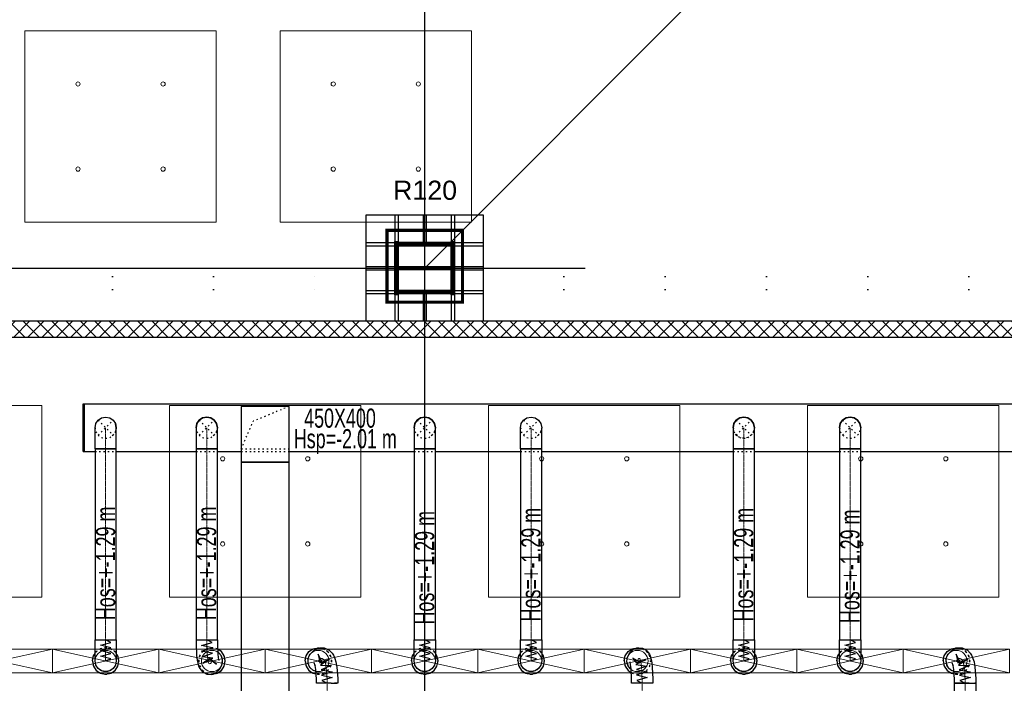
# Model space of a CAD drawing. Header units: centimetres. Extents: x -228435 to 46820, y -89367 to 152985.
# Tile 246 of 252: x -50348 to -41090, y 86198 to 92434. Entities that reach past the tile are written whole.
import ezdxf

# ---------------------------------------------------------------- set-up
doc = ezdxf.new("R2010")
doc.units = ezdxf.units.CM
doc.header["$LTSCALE"] = 50
for name, pattern in [('CADVENT_CENTERLINE', [9.9, 7.4, -1, 0.5, -1]), ('CADVENT_HIDDEN', [0.8, 0.25, -0.55]), ('Kondygnacja  -0_5$0$DOT2', [3.175, 0, -3.175]), ('Osie rzutów$0$DASHDOT2', [12.7, 6.35, -3.175, 0, -3.175]), ('SU Lampy kwadratowe  -1$0$HIDDENX2', [19.05, 12.7, -6.35])]:
    doc.linetypes.add(name, pattern=pattern)
for name, color, linetype in [('01-103-Went PP_poziom-0_5$0$L_Nawiew', 3, 'Continuous'), ('bgde-nawiewDETAILS', 1, 'Continuous'), ('bgde-nawiewEXP', 1, 'Continuous'), ('bgde-nawiewHIDDEN', 1, 'Continuous'), ('bgde-tekst', 7, 'Continuous'), ('Kondygnacja  -0_5$0$ARCH_GK', 8, 'Continuous'), ('Kondygnacja  -0_5$0$ARCH_INFO_ODPORNOŚĆ OGNIOWA', 8, 'Continuous'), ('Kondygnacja  -0_5$0$ARCH_KONSTRUKCJA_NIEWIDOCZNA', 8, 'Continuous'), ('Kondygnacja  -0_5$0$ARCH_SŁUPY', 8, 'Continuous'), ('Kondygnacja  -0_5$0$ARCH_WYBURZENIA', 8, 'Kondygnacja  -0_5$0$DOT2'), ('Osie rzutów$0$ARCH_INFO_OSIE_IST', 8, 'Osie rzutów$0$DASHDOT2'), ('Osie rzutów$0$ARCH_INFO_OSIE_OPISY_IST', 8, 'Continuous')]:
    doc.layers.add(name, color=color, linetype=linetype)
for name, color, linetype, lineweight in [('bgde-nawiewCEN', 7, 'Continuous', 13), ('bgde_nawiewnik', 11, 'Continuous', 5), ('SU Lampy kwadratowe  -05$0$ARCH_SUFITY_PODWIESZANE', 8, 'Continuous', 9), ('SU Lampy kwadratowe  -1$0$ARCH_SUFITY_PODWIESZANE', 8, 'SU Lampy kwadratowe  -1$0$HIDDENX2', 9)]:
    doc.layers.add(name, color=color, linetype=linetype, lineweight=lineweight)
doc.styles.add('Kondygnacja  -0_5$0$Arial', font='ARIAL.TTF')
pattern_1 = [(45, (-145140, 40100), (-6.7351921, 6.7351921), [])]

# ---------------------------------------------------------------- blocks, each defined once
blk = doc.blocks.new('Osie rzutów')
at = {"layer": 'Osie rzutów$0$ARCH_INFO_OSIE_IST', "ltscale": 10}
for p, q in [((7460, 12255), (7460, 15006.6)), ((8743.12, 14793.12), (7460, 13510)), ((4436.04, 13510), (13655, 13510))]:
    blk.add_line(p, q, dxfattribs=at)
blk = doc.blocks.new('SU Lampy kwadratowe  -05')
at = {"layer": 'SU Lampy kwadratowe  -05$0$ARCH_SUFITY_PODWIESZANE'}
for centre in [(7133.98, 13683.03), (7213.98, 13683.03), (7373.98, 13683.03), (7453.98, 13683.03), (7133.98, 13603.03), (7213.98, 13603.03), (7373.98, 13603.03), (7453.98, 13603.03), (7270, 13330.75), (7350, 13330.75), (7570, 13330.75), (7650, 13330.75), (7870, 13330.75), (7950, 13330.75), (7270, 13250.75), (7350, 13250.75), (7570, 13250.75), (7650, 13250.75), (7870, 13250.75), (7950, 13250.75)]:
    blk.add_circle(centre, 2, dxfattribs=at)
at = {"layer": 'SU Lampy kwadratowe  -1$0$ARCH_SUFITY_PODWIESZANE', "ltscale": 2.5}
for points in [[(7083.98, 13733.03), (7263.98, 13733.03), (7263.98, 13553.03), (7083.98, 13553.03)], [(7083.98, 13733.03), (7263.98, 13733.03), (7263.98, 13553.03), (7083.98, 13553.03)], [(7323.98, 13733.03), (7503.98, 13733.03), (7503.98, 13553.03), (7323.98, 13553.03)], [(6920, 13380.75), (7100, 13380.75), (7100, 13200.75), (6920, 13200.75)], [(7220, 13380.75), (7400, 13380.75), (7400, 13200.75), (7220, 13200.75)], [(7520, 13380.75), (7700, 13380.75), (7700, 13200.75), (7520, 13200.75)], [(7820, 13380.75), (8000, 13380.75), (8000, 13200.75), (7820, 13200.75)]]:
    blk.add_lwpolyline(points, close=True, dxfattribs=at)
blk = doc.blocks.new('A$C066D7839')
at = {"layer": 'bgde_nawiewnik'}
for p, q in [((-50, -11.15), (-50, 11.15)), ((-50, 11.15), (50, 11.15)), ((-50, -11.15), (50, 11.15)), ((50, -11.15), (-50, 11.15)), ((50, 11.15), (50, -11.15)), ((50, -11.15), (-50, -11.15))]:
    blk.add_line(p, q, dxfattribs=at)
blk.add_circle((0, 0), 10, dxfattribs=at)

msp = doc.modelspace()

# ---------------------------------------------------------------- hatches: boundary and pattern name
at = {"layer": 'Kondygnacja  -0_5$0$ARCH_GK', "linetype": 'Continuous', "lineweight": -3}
h = msp.add_hatch(dxfattribs=at)
h.set_pattern_fill('ANSI37', color=256, scale=30, style=0)
h.set_pattern_definition([(45, (-121140, -45000), (-67.35192, 67.35192), []), (135, (-121140, -45000), (-67.35192, -67.35192), [])])
h.paths.add_polyline_path([(-54930, 89600), (-54967.5, 89525), (-54930, 89450), (-35090, 89450), (-35090, 89600)], flags=0)
at = {"layer": 'Kondygnacja  -0_5$0$ARCH_SŁUPY', "lineweight": 30}
h = msp.add_hatch(dxfattribs=at)
h.set_pattern_fill('ANSI31', color=256, scale=3, style=0)
h.set_pattern_definition(pattern_1)
h.paths.add_polyline_path([(-46820, 89850), (-46790, 89850), (-46790, 90350), (-46820, 90350)])
h = msp.add_hatch(dxfattribs=at)
h.set_pattern_fill('ANSI31', color=256, scale=3, style=0)
h.set_pattern_definition(pattern_1)
h.paths.add_polyline_path([(-46290, 90310), (-46290, 90340), (-46790, 90340), (-46790, 90310)])
h = msp.add_hatch(dxfattribs=at)
h.set_pattern_fill('ANSI31', color=256, scale=3, style=0)
h.set_pattern_definition(pattern_1)
h.paths.add_polyline_path([(-46290, 89850), (-46260, 89850), (-46260, 90350), (-46290, 90350)])
h = msp.add_hatch(dxfattribs=at)
h.set_pattern_fill('ANSI31', color=256, scale=3, style=0)
h.set_pattern_definition(pattern_1)
h.paths.add_polyline_path([(-46290, 90085), (-46290, 90115), (-46790, 90115), (-46790, 90085)])
h = msp.add_hatch(dxfattribs=at)
h.set_pattern_fill('ANSI31', color=256, scale=3, style=0)
h.set_pattern_definition(pattern_1)
h.paths.add_polyline_path([(-46290, 89860), (-46290, 89890), (-46790, 89890), (-46790, 89860)])

# ---------------------------------------------------------------- linework, layer by layer
at = {"layer": 'bgde-nawiewCEN', "linetype": 'CADVENT_CENTERLINE', "ltscale": 0.06}
for p, q in [((-49539.917, 88399.993), (-49539.917, 88599.993)), ((-48589.809, 88399.993), (-48589.809, 88599.993)), ((-46539.917, 88399.993), (-46539.917, 88599.993)), ((-45539.917, 88399.993), (-45539.917, 88599.993)), ((-43539.917, 88399.993), (-43539.917, 88599.993)), ((-42539.917, 88399.993), (-42539.917, 88599.993)), ((-49539.917, 88399.993), (-49539.917, 86607.5)), ((-48589.809, 88399.993), (-48589.809, 86607.5)), ((-46539.917, 88399.993), (-46539.917, 86607.5)), ((-45539.917, 88399.993), (-45539.917, 86607.5)), ((-43539.917, 88399.993), (-43539.917, 86607.5)), ((-42539.917, 88399.993), (-42539.917, 86607.5)), ((-49539.917, 86607.5, 359.822), (-49539.917, 86582.631, 359.822)), ((-49539.917, 86582.631, 359.822), (-49539.917, 86517.042, 359.822)), ((-48589.809, 86607.5, 359.822), (-48589.809, 86567.283, 359.822)), ((-48589.809, 86567.283, 359.822), (-48585.461, 86467.314, 359.822)), ((-46539.917, 86607.5, 359.822), (-46539.917, 86582.631, 359.822)), ((-46539.917, 86582.631, 359.822), (-46539.917, 86517.042, 359.822)), ((-45539.917, 86607.5, 359.822), (-45539.917, 86582.631, 359.822)), ((-45539.917, 86582.631, 359.822), (-45539.917, 86517.042, 359.822)), ((-43539.917, 86607.5, 359.822), (-43539.917, 86582.631, 359.822)), ((-43539.917, 86582.631, 359.822), (-43539.917, 86517.042, 359.822)), ((-42539.917, 86607.5, 359.822), (-42539.917, 86582.631, 359.822)), ((-42539.917, 86582.631, 359.822), (-42539.917, 86517.042, 359.822)), ((-49539.917, 86517.042, 359.822), (-49539.917, 86484.435, 359.822)), ((-49539.917, 86484.435, 359.822), (-49539.917, 86459.04, 359.822)), ((-46539.917, 86517.042, 359.822), (-46539.917, 86484.435, 359.822)), ((-46539.917, 86484.435, 359.822), (-46539.917, 86459.04, 359.822)), ((-45539.917, 86517.042, 359.822), (-45539.917, 86484.435, 359.822)), ((-45539.917, 86484.435, 359.822), (-45539.917, 86459.04, 359.822)), ((-43539.917, 86517.042, 359.822), (-43539.917, 86484.435, 359.822)), ((-43539.917, 86484.435, 359.822), (-43539.917, 86459.04, 359.822)), ((-42539.917, 86517.042, 359.822), (-42539.917, 86484.435, 359.822)), ((-42539.917, 86484.435, 359.822), (-42539.917, 86459.04, 359.822)), ((-49539.917, 86459.04, 359.822), (-49539.917, 86439.957, 359.822)), ((-49539.917, 86439.957, 359.822), (-49539.917, 86426.283, 359.822)), ((-49539.917, 86426.283, 359.822), (-49539.917, 86417.117, 359.822)), ((-49539.917, 86417.117, 359.822), (-49539.917, 86411.557, 359.822)), ((-49539.917, 86411.557, 359.822), (-49539.917, 86408.702, 359.822)), ((-49539.917, 86408.702, 359.822), (-49539.917, 86407.5, 359.822)), ((-48585.461, 86467.314, 359.822), (-48580.7, 86425.498, 359.822)), ((-48580.7, 86425.498, 359.822), (-48574.815, 86398.876, 359.822)), ((-48574.815, 86398.876, 359.822), (-48568.255, 86384.704, 359.822)), ((-48568.255, 86384.704, 359.822), (-48561.471, 86380.239, 359.822)), ((-48561.471, 86380.239, 359.822), (-48554.911, 86382.737, 359.822)), ((-48554.911, 86382.737, 359.822), (-48549.026, 86389.456, 359.822)), ((-48549.026, 86389.456, 359.822), (-48544.265, 86397.652, 359.822)), ((-48544.265, 86397.652, 359.822), (-48539.917, 86407.5, 359.822)), ((-47532.787, 86416.751, 359.822), (-47539.917, 86407.5, 359.822)), ((-47524.98, 86424.268, 359.822), (-47532.787, 86416.751, 359.822)), ((-47515.33, 86430.118, 359.822), (-47524.98, 86424.268, 359.822)), ((-47504.573, 86431.603, 359.822), (-47515.33, 86430.118, 359.822)), ((-47493.447, 86426.027, 359.822), (-47504.573, 86431.603, 359.822)), ((-47482.69, 86410.692, 359.822), (-47493.447, 86426.027, 359.822)), ((-47473.039, 86382.901, 359.822), (-47482.69, 86410.692, 359.822)), ((-47465.233, 86339.957, 359.822), (-47473.039, 86382.901, 359.822)), ((-46539.917, 86459.04, 359.822), (-46539.917, 86439.957, 359.822)), ((-46539.917, 86439.957, 359.822), (-46539.917, 86426.283, 359.822)), ((-46539.917, 86426.283, 359.822), (-46539.917, 86417.117, 359.822)), ((-46539.917, 86417.117, 359.822), (-46539.917, 86411.557, 359.822)), ((-46539.917, 86411.557, 359.822), (-46539.917, 86408.702, 359.822)), ((-46539.917, 86408.702, 359.822), (-46539.917, 86407.5, 359.822)), ((-45539.917, 86459.04, 359.822), (-45539.917, 86439.957, 359.822)), ((-45539.917, 86439.957, 359.822), (-45539.917, 86426.283, 359.822)), ((-45539.917, 86426.283, 359.822), (-45539.917, 86417.117, 359.822)), ((-45539.917, 86417.117, 359.822), (-45539.917, 86411.557, 359.822)), ((-45539.917, 86411.557, 359.822), (-45539.917, 86408.702, 359.822)), ((-45539.917, 86408.702, 359.822), (-45539.917, 86407.5, 359.822)), ((-44536.122, 86416.607, 359.822), (-44539.917, 86407.5, 359.822)), ((-44531.966, 86423.981, 359.822), (-44536.122, 86416.607, 359.822)), ((-44526.829, 86429.671, 359.822), (-44531.966, 86423.981, 359.822)), ((-44521.103, 86431.004, 359.822), (-44526.829, 86429.671, 359.822)), ((-44515.18, 86425.308, 359.822), (-44521.103, 86431.004, 359.822)), ((-44509.454, 86409.909, 359.822), (-44515.18, 86425.308, 359.822)), ((-44504.316, 86382.134, 359.822), (-44509.454, 86409.909, 359.822)), ((-44500.161, 86339.31, 359.822), (-44504.316, 86382.134, 359.822)), ((-43539.917, 86459.04, 359.822), (-43539.917, 86439.957, 359.822)), ((-43539.917, 86439.957, 359.822), (-43539.917, 86426.283, 359.822)), ((-43539.917, 86426.283, 359.822), (-43539.917, 86417.117, 359.822)), ((-43539.917, 86417.117, 359.822), (-43539.917, 86411.557, 359.822)), ((-43539.917, 86411.557, 359.822), (-43539.917, 86408.702, 359.822)), ((-43539.917, 86408.702, 359.822), (-43539.917, 86407.5, 359.822)), ((-42539.917, 86459.04, 359.822), (-42539.917, 86439.957, 359.822)), ((-42539.917, 86439.957, 359.822), (-42539.917, 86426.283, 359.822)), ((-42539.917, 86426.283, 359.822), (-42539.917, 86417.117, 359.822)), ((-42539.917, 86417.117, 359.822), (-42539.917, 86411.557, 359.822)), ((-42539.917, 86411.557, 359.822), (-42539.917, 86408.702, 359.822)), ((-42539.917, 86408.702, 359.822), (-42539.917, 86407.5, 359.822)), ((-41532.787, 86416.751, 359.822), (-41539.917, 86407.5, 359.822)), ((-41524.98, 86424.268, 359.822), (-41532.787, 86416.751, 359.822)), ((-41515.33, 86430.118, 359.822), (-41524.98, 86424.268, 359.822)), ((-41504.573, 86431.603, 359.822), (-41515.33, 86430.118, 359.822)), ((-41493.447, 86426.027, 359.822), (-41504.573, 86431.603, 359.822)), ((-41482.69, 86410.692, 359.822), (-41493.447, 86426.027, 359.822)), ((-41473.039, 86382.901, 359.822), (-41482.69, 86410.692, 359.822)), ((-41465.233, 86339.957, 359.822), (-41473.039, 86382.901, 359.822)), ((-47458.102, 86238.494, 359.822), (-47465.233, 86339.957, 359.822)), ((-44496.365, 86238.294, 359.822), (-44500.161, 86339.31, 359.822)), ((-41458.102, 86238.494, 359.822), (-41465.233, 86339.957, 359.822)), ((-47458.102, 86197.824, 359.822), (-47458.102, 86238.494, 359.822)), ((-47458.102, 82157.114, 359.822), (-47458.102, 86197.824, 359.822)), ((-44496.365, 86197.824, 359.822), (-44496.365, 86238.294, 359.822)), ((-44496.365, 82157.114, 359.822), (-44496.365, 86197.824, 359.822)), ((-41458.102, 86197.824, 359.822), (-41458.102, 86238.494, 359.822)), ((-41458.102, 82157.114, 359.822), (-41458.102, 86197.824, 359.822))]:
    msp.add_line(p, q, dxfattribs=at)
at = {"layer": 'bgde-nawiewDETAILS', "linetype": 'CADVENT_HIDDEN', "extrusion": (-1, 5.55112e-17, 0)}
for p in [(-47815.168, 88800.006), (-48265.168, 88400.006)]:
    msp.add_line(p, (-48152.668, 88660.006), dxfattribs=at)
at = {"layer": 'bgde-nawiewDETAILS', "linetype": 'CADVENT_HIDDEN'}
for p, q in [((-49610.628, 88529.282), (-49469.207, 88670.703)), ((-49610.628, 88670.703), (-49469.207, 88529.282)), ((-48660.519, 88529.282), (-48519.098, 88670.703)), ((-48660.519, 88670.703), (-48519.098, 88529.282)), ((-46610.628, 88529.282), (-46469.207, 88670.703)), ((-46610.628, 88670.703), (-46469.207, 88529.282)), ((-45610.628, 88529.282), (-45469.207, 88670.703)), ((-45610.628, 88670.703), (-45469.207, 88529.282)), ((-43610.628, 88529.282), (-43469.207, 88670.703)), ((-43610.628, 88670.703), (-43469.207, 88529.282)), ((-42610.628, 88529.282), (-42469.207, 88670.703)), ((-42610.628, 88670.703), (-42469.207, 88529.282))]:
    msp.add_line(p, q, dxfattribs=at)
at = {"layer": 'bgde-nawiewEXP', "linetype": 'Continuous'}
for points in [[(-49750.07, 88374.993), (-49750.07, 88824.993), (-49740.068, 88824.993)], [(-49750.068, 88374.993), (-49750.068, 88824.993)], [(-49740.069, 88374.993), (-49740.069, 88824.993), (-36330.099, 88824.993), (-36330.099, 88374.993), (-36340.101, 88374.993)], [(-49740.068, 88374.993), (-49740.068, 88824.993)], [(-49610.628, 88670.703), (-49578.186, 88692.381), (-49539.917, 88699.993), (-49539.918, 88699.992)], [(-49610.628, 88670.703), (-49578.186, 88692.381), (-49539.92, 88699.992)], [(-49610.627, 88670.704), (-49578.187, 88692.38), (-49539.919, 88699.993), (-49539.918, 88699.992)], [(-49539.917, 88699.993), (-49501.649, 88692.381), (-49469.209, 88670.705)], [(-49539.917, 88699.993), (-49501.649, 88692.381), (-49469.207, 88670.703), (-49469.207, 88670.704)], [(-49539.916, 88699.992), (-49501.65, 88692.381), (-49469.208, 88670.704), (-49469.207, 88670.703)], [(-48660.52, 88670.703), (-48660.519, 88670.703), (-48628.077, 88692.381), (-48589.811, 88699.992)], [(-48660.518, 88670.704), (-48628.078, 88692.38), (-48589.81, 88699.993), (-48589.809, 88699.992)], [(-48589.81, 88699.992), (-48589.809, 88699.993), (-48551.54, 88692.381), (-48519.1, 88670.705)], [(-48589.807, 88699.992), (-48551.542, 88692.381), (-48519.099, 88670.704), (-48519.099, 88670.703)], [(-46610.628, 88670.703), (-46610.628, 88670.703), (-46578.186, 88692.381), (-46539.92, 88699.992)], [(-46610.627, 88670.704), (-46578.187, 88692.38), (-46539.919, 88699.993), (-46539.918, 88699.992)], [(-46539.918, 88699.992), (-46539.917, 88699.993), (-46501.649, 88692.381), (-46469.209, 88670.705)], [(-46539.916, 88699.992), (-46501.65, 88692.381), (-46469.208, 88670.704), (-46469.207, 88670.703)], [(-45610.628, 88670.703), (-45578.186, 88692.381), (-45539.917, 88699.993), (-45539.918, 88699.992)], [(-45610.628, 88670.703), (-45578.186, 88692.381), (-45539.92, 88699.992)], [(-45610.627, 88670.704), (-45578.187, 88692.38), (-45539.919, 88699.993), (-45539.918, 88699.992)], [(-45539.917, 88699.993), (-45501.649, 88692.381), (-45469.209, 88670.705)], [(-45539.917, 88699.993), (-45501.649, 88692.381), (-45469.207, 88670.703), (-45469.207, 88670.704)], [(-45539.916, 88699.992), (-45501.65, 88692.381), (-45469.208, 88670.704), (-45469.207, 88670.703)], [(-42610.628, 88670.703), (-42610.627, 88670.704), (-42578.184, 88692.381), (-42539.918, 88699.992)], [(-42610.626, 88670.705), (-42578.186, 88692.381), (-42539.917, 88699.993), (-42539.916, 88699.992)], [(-42539.917, 88699.992), (-42539.916, 88699.993), (-42501.648, 88692.38), (-42469.208, 88670.704)], [(-42539.915, 88699.992), (-42501.649, 88692.381), (-42469.207, 88670.703), (-42469.206, 88670.703)], [(-49639.917, 88599.993), (-49632.305, 88638.261), (-49610.628, 88670.703), (-49610.628, 88670.703)], [(-49639.917, 88599.994), (-49632.306, 88638.26), (-49610.629, 88670.702), (-49610.628, 88670.703)], [(-49639.917, 88399.993), (-49639.917, 88599.993), (-49632.305, 88638.261), (-49610.629, 88670.701)], [(-49469.207, 88670.703), (-49447.529, 88638.261), (-49439.918, 88599.995)], [(-49469.207, 88670.703), (-49447.529, 88638.261), (-49439.917, 88599.993)], [(-49469.206, 88670.702), (-49447.53, 88638.262), (-49439.917, 88599.994), (-49439.917, 88599.993)], [(-49439.917, 88599.994), (-49439.917, 88599.993), (-49447.529, 88638.261)], [(-48689.809, 88599.993), (-48682.197, 88638.261), (-48660.521, 88670.701)], [(-48689.808, 88599.994), (-48682.197, 88638.26), (-48660.52, 88670.702), (-48660.52, 88670.703)], [(-48519.099, 88670.704), (-48519.098, 88670.703), (-48497.421, 88638.261), (-48489.809, 88599.995)], [(-48519.098, 88670.702), (-48497.421, 88638.262), (-48489.809, 88599.994), (-48489.809, 88599.993)], [(-46639.917, 88599.994), (-46632.306, 88638.26), (-46610.629, 88670.702), (-46610.628, 88670.703)], [(-46639.917, 88599.993), (-46632.305, 88638.261), (-46610.629, 88670.701)], [(-46469.207, 88670.704), (-46469.207, 88670.703), (-46447.529, 88638.261), (-46439.918, 88599.995)], [(-46469.206, 88670.702), (-46447.53, 88638.262), (-46439.917, 88599.994), (-46439.917, 88599.993)], [(-45639.917, 88599.993), (-45632.305, 88638.261), (-45610.628, 88670.703), (-45610.628, 88670.703)], [(-45639.917, 88599.994), (-45632.306, 88638.26), (-45610.629, 88670.702), (-45610.628, 88670.703)], [(-45639.917, 88399.993), (-45639.917, 88599.993), (-45632.305, 88638.261), (-45610.629, 88670.701)], [(-45469.207, 88670.703), (-45447.529, 88638.261), (-45439.918, 88599.995)], [(-45469.207, 88670.703), (-45447.529, 88638.261), (-45439.917, 88599.993)], [(-45469.206, 88670.702), (-45447.53, 88638.262), (-45439.917, 88599.994), (-45439.917, 88599.993)], [(-42639.917, 88599.995), (-42632.305, 88638.261), (-42610.628, 88670.703), (-42610.627, 88670.704)], [(-42639.917, 88599.994), (-42632.305, 88638.262), (-42610.628, 88670.702)], [(-42469.206, 88670.703), (-42469.206, 88670.702), (-42447.529, 88638.26), (-42439.918, 88599.994)], [(-42469.205, 88670.701), (-42447.529, 88638.261), (-42439.917, 88599.993)], [(-49639.917, 88399.993), (-49439.917, 88399.993), (-49439.917, 88599.993)], [(-49439.917, 88599.993), (-49439.917, 88596.15)], [(-48489.809, 88599.994), (-48489.809, 88599.993)], [(-46439.917, 88599.994), (-46439.917, 88599.993)], [(-45639.917, 88399.993), (-45439.917, 88399.993), (-45439.917, 88599.993), (-45439.917, 88599.993), (-45439.917, 88599.994)], [(-42639.917, 88599.994), (-42639.917, 88599.993)], [(-42639.917, 88599.993), (-42639.917, 88599.994)], [(-49750.07, 88374.993), (-49740.068, 88374.993)], [(-49740.069, 88374.993), (-49639.917, 88374.993)], [(-49439.917, 88374.993), (-48689.809, 88374.993)], [(-48489.809, 88374.993), (-48265.168, 88374.993)], [(-47815.168, 88374.993), (-46639.917, 88374.993)], [(-46439.917, 88374.993), (-45639.917, 88374.993)], [(-45439.917, 88374.993), (-43639.917, 88374.993)], [(-43439.917, 88374.993), (-42639.917, 88374.993)], [(-42439.917, 88374.993), (-40639.917, 88374.993)]]:
    msp.add_lwpolyline(points, dxfattribs=at)
for points in [[(-48265.168, 88275.006), (-47815.168, 88275.006), (-47815.168, 88800.01), (-48265.168, 88800.01), (-48265.168, 88397.552)], [(-48689.809, 88399.993), (-48489.809, 88399.993), (-48489.809, 88599.993), (-48497.421, 88638.261), (-48519.098, 88670.703), (-48551.54, 88692.381), (-48589.809, 88699.993), (-48628.077, 88692.381), (-48660.519, 88670.703), (-48682.197, 88638.261), (-48689.809, 88599.993), (-48689.809, 88439.011)], [(-46639.917, 88399.993), (-46439.917, 88399.993), (-46439.917, 88599.993), (-46447.529, 88638.261), (-46469.207, 88670.703), (-46501.649, 88692.381), (-46539.917, 88699.993), (-46578.186, 88692.381), (-46610.628, 88670.703), (-46632.305, 88638.261), (-46639.917, 88599.993), (-46639.917, 88439.011)], [(-43639.917, 88399.993), (-43439.917, 88399.993), (-43439.917, 88599.993), (-43447.529, 88638.261), (-43469.207, 88670.703), (-43501.649, 88692.381), (-43539.917, 88699.993), (-43578.186, 88692.381), (-43610.628, 88670.703), (-43632.305, 88638.261), (-43639.917, 88599.993), (-43639.917, 88439.011)], [(-43639.917, 88599.993), (-43632.305, 88638.261), (-43610.628, 88670.703), (-43578.186, 88692.381), (-43539.917, 88699.993), (-43501.649, 88692.381), (-43469.207, 88670.703), (-43447.529, 88638.261), (-43439.917, 88599.993), (-43447.529, 88638.261), (-43469.207, 88670.703), (-43501.649, 88692.381), (-43539.917, 88699.993), (-43578.186, 88692.381), (-43610.628, 88670.703), (-43632.305, 88638.261)], [(-42639.917, 88399.993), (-42439.917, 88399.993), (-42439.917, 88599.993), (-42447.529, 88638.261), (-42469.207, 88670.703), (-42501.649, 88692.381), (-42539.917, 88699.993), (-42578.186, 88692.381), (-42610.628, 88670.703), (-42632.305, 88638.261), (-42639.917, 88599.993), (-42639.917, 88439.011)], [(-49639.917, 86607.5), (-49439.917, 86607.5), (-49439.917, 88399.993), (-49639.917, 88399.993)], [(-48689.809, 86607.5), (-48489.809, 86607.5), (-48489.809, 88399.993), (-48689.809, 88399.993)], [(-46639.917, 86607.5), (-46439.917, 86607.5), (-46439.917, 88399.993), (-46639.917, 88399.993)], [(-45639.917, 86607.5), (-45439.917, 86607.5), (-45439.917, 88399.993), (-45639.917, 88399.993)], [(-43639.917, 86607.5), (-43439.917, 86607.5), (-43439.917, 88399.993), (-43639.917, 88399.993)], [(-42639.917, 86607.5), (-42439.917, 86607.5), (-42439.917, 88399.993), (-42639.917, 88399.993)], [(-48265.168, 82754.069), (-47815.168, 82754.069), (-47815.168, 88275.006), (-48265.168, 88275.006)]]:
    msp.add_lwpolyline(points, close=True, dxfattribs=at)
at = {"layer": 'bgde-nawiewEXP', "linetype": 'Continuous', "elevation": 359.822}
for points in [[(-49639.917, 86459.04), (-49639.917, 86607.5), (-49439.917, 86607.5), (-49439.917, 86407.5), (-49447.529, 86369.232), (-49469.207, 86336.789), (-49501.649, 86315.112), (-49539.917, 86307.5), (-49578.186, 86315.112), (-49610.628, 86336.789), (-49632.305, 86369.232), (-49639.917, 86407.5), (-49639.917, 86439.957)], [(-46639.917, 86417.117), (-46639.917, 86607.5), (-46439.917, 86607.5), (-46439.917, 86407.5), (-46447.529, 86369.232), (-46469.207, 86336.789), (-46501.649, 86315.112), (-46539.917, 86307.5), (-46578.186, 86315.112), (-46610.628, 86336.789), (-46632.305, 86369.232), (-46639.917, 86407.5), (-46639.917, 86411.557)], [(-45639.917, 86517.042), (-45639.917, 86607.5), (-45439.917, 86607.5), (-45439.917, 86407.5), (-45447.529, 86369.232), (-45469.207, 86336.789), (-45501.649, 86315.112), (-45539.917, 86307.5), (-45578.186, 86315.112), (-45610.628, 86336.789), (-45632.305, 86369.232), (-45639.917, 86407.5), (-45639.917, 86484.435)], [(-43639.917, 86407.5), (-43639.917, 86607.5), (-43439.917, 86607.5), (-43439.917, 86407.5), (-43447.529, 86369.232), (-43469.207, 86336.789), (-43501.649, 86315.112), (-43539.917, 86307.5), (-43578.186, 86315.112), (-43610.628, 86336.789), (-43632.305, 86369.232)], [(-42639.917, 86407.5), (-42639.917, 86607.5), (-42439.917, 86607.5), (-42439.917, 86407.5), (-42447.529, 86369.232), (-42469.207, 86336.789), (-42501.649, 86315.112), (-42539.917, 86307.5), (-42578.186, 86315.112), (-42610.628, 86336.789), (-42632.305, 86369.232)], [(-41583.102, 82054.114), (-41333.102, 82054.114), (-41333.102, 82108.957), (-41358.102, 82157.114), (-41358.102, 82157.114), (-41558.102, 82157.114), (-41558.102, 86197.824), (-41387.392, 86197.824), (-41387.392, 86197.824), (-41358.102, 86197.824), (-41358.102, 82157.114), (-41558.102, 82157.114), (-41583.102, 82108.957), (-41583.102, 82108.957), (-41573.587, 82108.957), (-41573.587, 82108.957), (-41583.102, 82108.957), (-41583.102, 82108.957)]]:
    msp.add_lwpolyline(points, close=True, dxfattribs=at)
at = {"layer": 'bgde-nawiewEXP', "elevation": 359.822}
for points in [[(-49539.917, 86407.5), (-49489.917, 86428.368), (-49589.917, 86453.713), (-49489.917, 86479.397), (-49589.917, 86504.512), (-49489.917, 86530.607), (-49589.917, 86556.159), (-49489.917, 86581.448), (-49539.917, 86607.5)], [(-48539.917, 86407.5), (-48498.617, 86377.166), (-48563.887, 86430.12), (-48623.251, 86386.287), (-48531.254, 86432.939), (-48633.706, 86445.835), (-48536.277, 86480.031), (-48637.636, 86500.592), (-48538.713, 86529.945), (-48639.327, 86553.307), (-48539.69, 86580.164), (-48589.809, 86607.5)], [(-46539.917, 86407.5), (-46489.917, 86428.368), (-46589.917, 86453.713), (-46489.917, 86479.397), (-46589.917, 86504.512), (-46489.917, 86530.607), (-46589.917, 86556.159), (-46489.917, 86581.448), (-46539.917, 86607.5)], [(-45539.917, 86407.5), (-45489.917, 86428.368), (-45589.917, 86453.713), (-45489.917, 86479.397), (-45589.917, 86504.512), (-45489.917, 86530.607), (-45589.917, 86556.159), (-45489.917, 86581.448), (-45539.917, 86607.5)], [(-43539.917, 86407.5), (-43489.917, 86428.368), (-43589.917, 86453.713), (-43489.917, 86479.397), (-43589.917, 86504.512), (-43489.917, 86530.607), (-43589.917, 86556.159), (-43489.917, 86581.448), (-43539.917, 86607.5)], [(-42539.917, 86407.5), (-42489.917, 86428.368), (-42589.917, 86453.713), (-42489.917, 86479.397), (-42589.917, 86504.512), (-42489.917, 86530.607), (-42589.917, 86556.159), (-42489.917, 86581.448), (-42539.917, 86607.5)], [(-47539.917, 86407.5), (-47497.331, 86381.185), (-47543.004, 86472.219), (-47527.068, 86389.015), (-47433.81, 86423.81), (-47521.185, 86369.327), (-47418.155, 86363.667), (-47513.686, 86324.096), (-47411.651, 86306.569), (-47509.844, 86274.683), (-47408.885, 86252.658), (-47508.292, 86224.917), (-47458.102, 86197.824)], [(-44539.917, 86407.5), (-44583.447, 86433.326), (-44551.726, 86392.162), (-44459.867, 86417.63), (-44553.744, 86374.525), (-44451.625, 86360.026), (-44549.446, 86326.617), (-44448.243, 86304.898), (-44547.319, 86275.867), (-44446.782, 86252.019), (-44546.468, 86225.256), (-44496.365, 86197.824)], [(-41539.917, 86407.5), (-41497.331, 86381.185), (-41543.004, 86472.219), (-41527.068, 86389.015), (-41433.81, 86423.81), (-41521.185, 86369.327), (-41418.155, 86363.667), (-41513.686, 86324.096), (-41411.651, 86306.569), (-41509.844, 86274.683), (-41408.885, 86252.658), (-41508.292, 86224.917), (-41458.102, 86197.824)]]:
    msp.add_lwpolyline(points, dxfattribs=at)
at = {"layer": 'bgde-nawiewEXP', "linetype": 'Continuous', "elevation": 359.822}
for points in [[(-48689.809, 86607.5), (-48689.809, 86565.152), (-48685.258, 86460.528), (-48680.075, 86414.998), (-48673.811, 86386.662), (-48663.072, 86352.138), (-48655.311, 86335.371), (-48630.327, 86306.218), (-48622.452, 86301.035), (-48587.711, 86283.628), (-48548.976, 86280.929), (-48512.142, 86293.349), (-48504.908, 86296.104), (-48475.723, 86321.7), (-48469.595, 86328.696), (-48464.76, 86337.02), (-48447.659, 86371.894), (-48443.262, 86381.852), (-48440.805, 86420.793), (-48453.436, 86457.709), (-48479.233, 86486.982), (-48486.376, 86490.483)], [(-48689.809, 86607.5), (-48489.809, 86607.5), (-48489.809, 86569.415), (-48485.663, 86474.101), (-48481.325, 86435.999), (-48475.819, 86411.09)], [(-49664.917, 86407.5), (-49655.402, 86359.665), (-49628.306, 86319.112), (-49587.753, 86292.015), (-49539.917, 86282.5), (-49492.082, 86292.015), (-49451.529, 86319.112), (-49424.432, 86359.665), (-49414.917, 86407.5), (-49424.432, 86455.335), (-49439.917, 86478.51)], [(-49664.917, 86407.5), (-49655.402, 86455.335), (-49639.917, 86478.51)], [(-48543.158, 86283.145), (-48539.917, 86282.5), (-48492.082, 86292.015), (-48451.529, 86319.112), (-48424.432, 86359.665), (-48414.917, 86407.5), (-48424.432, 86455.335), (-48451.529, 86495.888), (-48487.661, 86520.031)], [(-47664.917, 86407.5), (-47655.402, 86455.335), (-47628.306, 86495.888), (-47587.753, 86522.985), (-47539.917, 86532.5), (-47524.826, 86529.498)], [(-47638.354, 86425.111), (-47624.122, 86461.44), (-47616.913, 86470.793), (-47589.993, 86498.739), (-47582.025, 86506.412), (-47571.84, 86512.586), (-47536.386, 86527.902), (-47524.4, 86529.557), (-47485.879, 86529.967), (-47450.204, 86515.402), (-47437.228, 86508.898), (-47410.603, 86481.963), (-47397.711, 86463.584), (-47385.277, 86430.385), (-47374.648, 86399.776), (-47365.758, 86350.87), (-47358.102, 86241.938), (-47358.102, 86197.824), (-47387.392, 86197.824), (-47387.392, 86197.824)], [(-46664.917, 86407.5), (-46655.402, 86359.665), (-46628.306, 86319.112), (-46587.753, 86292.015), (-46539.917, 86282.5), (-46492.082, 86292.015), (-46451.529, 86319.112), (-46424.432, 86359.665), (-46414.917, 86407.5), (-46424.432, 86455.335), (-46439.917, 86478.51)], [(-46664.917, 86407.5), (-46655.402, 86455.335), (-46639.917, 86478.51)], [(-45664.917, 86407.5), (-45655.402, 86359.665), (-45628.306, 86319.112), (-45587.753, 86292.015), (-45539.917, 86282.5), (-45492.082, 86292.015), (-45451.529, 86319.112), (-45424.432, 86359.665), (-45414.917, 86407.5), (-45424.432, 86455.335), (-45439.917, 86478.51)], [(-45664.917, 86407.5), (-45655.402, 86455.335), (-45639.917, 86478.51)], [(-44664.917, 86407.5), (-44655.402, 86455.335), (-44628.306, 86495.888), (-44587.753, 86522.985), (-44539.917, 86532.5), (-44492.082, 86522.985), (-44481.225, 86515.731)], [(-44639.252, 86395.987), (-44636.097, 86434.878), (-44632.268, 86444.064), (-44614.525, 86478.653), (-44610.305, 86486.142), (-44604.951, 86492.071), (-44575.274, 86517.192), (-44538.222, 86528.989), (-44531.852, 86530.472), (-44493.128, 86527.134), (-44458.662, 86509.161), (-44451.772, 86502.534), (-44427.235, 86473.069), (-44420.48, 86454.904), (-44410.199, 86420.501), (-44404.779, 86391.195), (-44400.311, 86345.156), (-44396.365, 86240.137), (-44396.365, 86197.824), (-44596.365, 86197.824), (-44596.365, 86236.452), (-44600.01, 86333.464), (-44603.854, 86373.072), (-44608.708, 86399.316)], [(-43664.917, 86407.5), (-43655.402, 86359.665), (-43628.306, 86319.112), (-43587.753, 86292.015), (-43539.917, 86282.5), (-43492.082, 86292.015), (-43451.529, 86319.112), (-43424.432, 86359.665), (-43414.917, 86407.5), (-43424.432, 86455.335), (-43439.917, 86478.51)], [(-43664.917, 86407.5), (-43655.402, 86455.335), (-43639.917, 86478.51)], [(-42664.917, 86407.5), (-42655.402, 86359.665), (-42628.306, 86319.112), (-42587.753, 86292.015), (-42539.917, 86282.5), (-42492.082, 86292.015), (-42451.529, 86319.112), (-42424.432, 86359.665), (-42414.917, 86407.5), (-42424.432, 86455.335), (-42439.917, 86478.51)], [(-42664.917, 86407.5), (-42655.402, 86455.335), (-42639.917, 86478.51)], [(-41664.917, 86407.5), (-41655.402, 86455.335), (-41628.306, 86495.888), (-41587.753, 86522.985), (-41539.917, 86532.5), (-41524.826, 86529.498)], [(-41638.354, 86425.111), (-41624.122, 86461.44), (-41616.913, 86470.793), (-41589.993, 86498.739), (-41582.025, 86506.412), (-41571.84, 86512.586), (-41536.386, 86527.902), (-41524.4, 86529.557), (-41485.879, 86529.967), (-41450.204, 86515.402), (-41437.228, 86508.898), (-41410.603, 86481.963), (-41397.711, 86463.584), (-41385.277, 86430.385), (-41374.648, 86399.776), (-41365.758, 86350.87), (-41358.102, 86241.938), (-41358.102, 86197.824), (-41365.714, 86197.824), (-41365.714, 86197.824)], [(-47664.917, 86407.5), (-47655.402, 86359.665), (-47628.306, 86319.112), (-47587.753, 86292.015), (-47561.742, 86286.841)], [(-47638.354, 86425.111), (-47637.601, 86386.1), (-47621.975, 86350.347), (-47593.858, 86323.295), (-47563.467, 86311.39)], [(-47458.102, 86197.824), (-47458.102, 86197.824), (-47558.102, 86197.824), (-47558.102, 86235.05), (-47564.708, 86329.044), (-47571.431, 86366.026), (-47580.103, 86390.999)], [(-44664.917, 86407.5), (-44655.402, 86359.665), (-44628.306, 86319.112), (-44598.729, 86299.349)], [(-44639.252, 86395.987), (-44627.285, 86358.85), (-44602.017, 86329.119), (-44599.805, 86327.985)], [(-44434.251, 86470.03), (-44424.432, 86455.335), (-44423.323, 86449.756)], [(-41664.917, 86407.5), (-41655.402, 86359.665), (-41628.306, 86319.112), (-41587.753, 86292.015), (-41561.742, 86286.841)], [(-41638.354, 86425.111), (-41637.601, 86386.1), (-41621.975, 86350.347), (-41593.858, 86323.295), (-41563.467, 86311.39)], [(-41419.834, 86197.824), (-41419.834, 86197.824), (-41558.102, 86197.824), (-41558.102, 86235.05), (-41564.708, 86329.044), (-41571.431, 86366.026), (-41580.103, 86390.999)], [(-47576.291, 86370.091), (-47570.728, 86362.16)], [(-41576.291, 86370.091), (-41570.728, 86362.16)], [(-47419.834, 86197.824), (-47458.102, 86197.824)], [(-47419.834, 86197.824), (-47365.714, 86197.824)]]:
    msp.add_lwpolyline(points, dxfattribs=at)
at = {"layer": 'bgde-nawiewHIDDEN', "linetype": 'CADVENT_HIDDEN'}
for points in [[(-48265.168, 88400.006), (-47815.168, 88400.006), (-47815.168, 88800.006), (-48265.168, 88800.006)], [(-48689.809, 88599.993), (-48689.809, 88599.993)], [(-43639.917, 88599.993), (-43632.305, 88561.724), (-43610.628, 88529.282), (-43578.186, 88507.605), (-43539.917, 88499.993), (-43501.649, 88507.605), (-43469.207, 88529.282), (-43447.529, 88561.724), (-43439.917, 88599.993), (-43447.529, 88561.724), (-43469.207, 88529.282), (-43501.649, 88507.605), (-43539.917, 88499.993), (-43578.186, 88507.605), (-43610.628, 88529.282), (-43632.305, 88561.724)]]:
    msp.add_lwpolyline(points, close=True, dxfattribs=at)
for points in [[(-49539.92, 88699.992), (-49539.918, 88699.992)], [(-49539.918, 88699.992), (-49539.916, 88699.992)], [(-48589.811, 88699.992), (-48589.81, 88699.992)], [(-48589.809, 88699.992), (-48589.807, 88699.992)], [(-46539.92, 88699.992), (-46539.918, 88699.992)], [(-46539.918, 88699.992), (-46539.916, 88699.992)], [(-45539.92, 88699.992), (-45539.918, 88699.992)], [(-45539.918, 88699.992), (-45539.916, 88699.992)], [(-42539.918, 88699.992), (-42539.917, 88699.992)], [(-42539.916, 88699.992), (-42539.915, 88699.992)], [(-49610.629, 88670.701), (-49610.628, 88670.703)], [(-49610.628, 88670.703), (-49610.627, 88670.704)], [(-49501.65, 88692.381), (-49469.208, 88670.704), (-49447.53, 88638.262), (-49439.917, 88599.994), (-49447.529, 88561.726), (-49469.206, 88529.283), (-49501.648, 88507.605)], [(-49469.209, 88670.705), (-49469.207, 88670.704)], [(-49469.207, 88670.703), (-49469.206, 88670.702)], [(-48660.521, 88670.701), (-48660.52, 88670.703)], [(-48660.52, 88670.703), (-48660.518, 88670.704)], [(-48551.542, 88692.381), (-48519.099, 88670.704), (-48497.421, 88638.262), (-48489.809, 88599.994), (-48497.42, 88561.726), (-48519.097, 88529.283), (-48551.539, 88507.605)], [(-48519.1, 88670.705), (-48519.099, 88670.704)], [(-48519.099, 88670.703), (-48519.098, 88670.702)], [(-46610.629, 88670.701), (-46610.628, 88670.703)], [(-46610.628, 88670.703), (-46610.627, 88670.704)], [(-46501.65, 88692.381), (-46469.208, 88670.704), (-46447.53, 88638.262), (-46439.917, 88599.994), (-46447.529, 88561.726), (-46469.206, 88529.283), (-46501.648, 88507.605)], [(-46469.209, 88670.705), (-46469.207, 88670.704)], [(-46469.207, 88670.703), (-46469.206, 88670.702)], [(-45610.629, 88670.701), (-45610.628, 88670.703)], [(-45610.628, 88670.703), (-45610.627, 88670.704)], [(-45501.65, 88692.381), (-45469.208, 88670.704), (-45447.53, 88638.262), (-45439.917, 88599.994), (-45447.529, 88561.726), (-45469.206, 88529.283), (-45501.648, 88507.605)], [(-45469.209, 88670.705), (-45469.207, 88670.704)], [(-45469.207, 88670.703), (-45469.206, 88670.702)], [(-43501.649, 88507.605), (-43469.207, 88529.282), (-43447.529, 88561.724), (-43439.917, 88599.993), (-43447.529, 88638.261), (-43469.207, 88670.703), (-43501.649, 88692.381)], [(-42610.628, 88670.702), (-42610.628, 88670.703)], [(-42610.627, 88670.704), (-42610.626, 88670.705)], [(-42501.65, 88507.604), (-42469.207, 88529.281), (-42447.53, 88561.723), (-42439.917, 88599.991), (-42447.529, 88638.26), (-42469.206, 88670.702), (-42501.648, 88692.38)], [(-42469.208, 88670.704), (-42469.206, 88670.703)], [(-42469.206, 88670.703), (-42469.205, 88670.701)], [(-49639.917, 88599.991), (-49639.917, 88599.994)], [(-49639.917, 88599.991), (-49632.305, 88561.723), (-49610.627, 88529.281), (-49578.184, 88507.604), (-49539.916, 88499.993), (-49501.648, 88507.605), (-49469.206, 88529.283), (-49447.529, 88561.726), (-49439.917, 88599.993)], [(-49639.917, 88599.993), (-49632.305, 88561.724), (-49610.628, 88529.282), (-49578.186, 88507.605), (-49539.917, 88499.993), (-49501.649, 88507.605), (-49469.207, 88529.282), (-49447.529, 88561.724), (-49439.917, 88599.993)], [(-49439.918, 88599.995), (-49439.917, 88599.994)], [(-48689.809, 88599.991), (-48689.808, 88599.994)], [(-48689.809, 88599.991), (-48682.196, 88561.723), (-48660.518, 88529.281), (-48628.076, 88507.604), (-48589.807, 88499.993), (-48551.539, 88507.605), (-48519.097, 88529.283), (-48497.42, 88561.726), (-48489.809, 88599.993)], [(-48689.809, 88599.993), (-48682.197, 88561.724), (-48660.519, 88529.282), (-48628.077, 88507.605), (-48589.809, 88499.993), (-48551.54, 88507.605), (-48519.098, 88529.282), (-48497.421, 88561.724), (-48489.809, 88599.993)], [(-48489.809, 88599.995), (-48489.809, 88599.994)], [(-46639.917, 88599.991), (-46639.917, 88599.994)], [(-46639.917, 88599.991), (-46632.305, 88561.723), (-46610.627, 88529.281), (-46578.184, 88507.604), (-46539.916, 88499.993), (-46501.648, 88507.605), (-46469.206, 88529.283), (-46447.529, 88561.726), (-46439.917, 88599.993)], [(-46639.917, 88599.993), (-46632.305, 88561.724), (-46610.628, 88529.282), (-46578.186, 88507.605), (-46539.917, 88499.993), (-46501.649, 88507.605), (-46469.207, 88529.282), (-46447.529, 88561.724), (-46439.917, 88599.993)], [(-46439.918, 88599.995), (-46439.917, 88599.994)], [(-45639.917, 88599.991), (-45639.917, 88599.994)], [(-45639.917, 88599.991), (-45632.305, 88561.723), (-45610.627, 88529.281), (-45578.184, 88507.604), (-45539.916, 88499.993), (-45501.648, 88507.605), (-45469.206, 88529.283), (-45447.529, 88561.726), (-45439.917, 88599.993)], [(-45639.917, 88599.993), (-45632.305, 88561.724), (-45610.628, 88529.282), (-45578.186, 88507.605), (-45539.917, 88499.993), (-45501.649, 88507.605), (-45469.207, 88529.282), (-45447.529, 88561.724), (-45439.917, 88599.993)], [(-45439.918, 88599.995), (-45439.917, 88599.994)], [(-42639.917, 88599.994), (-42639.917, 88599.995)], [(-42639.917, 88599.993), (-42632.306, 88561.726), (-42610.629, 88529.283), (-42578.187, 88507.605), (-42539.919, 88499.993), (-42501.65, 88507.604), (-42469.207, 88529.281), (-42447.53, 88561.723), (-42439.917, 88599.991), (-42439.918, 88599.994)], [(-42639.917, 88599.993), (-42632.305, 88561.724), (-42610.628, 88529.282), (-42578.186, 88507.605), (-42539.917, 88499.993), (-42501.649, 88507.605), (-42469.207, 88529.282), (-42447.529, 88561.724), (-42439.917, 88599.993)], [(-49639.917, 88374.993), (-49439.917, 88374.993)], [(-48689.809, 88374.993), (-48489.809, 88374.993)], [(-48265.168, 88374.993), (-47815.168, 88374.993)], [(-46639.917, 88374.993), (-46439.917, 88374.993)], [(-45639.917, 88374.993), (-45439.917, 88374.993)], [(-43639.917, 88374.993), (-43439.917, 88374.993)], [(-42639.917, 88374.993), (-42439.917, 88374.993)]]:
    msp.add_lwpolyline(points, dxfattribs=at)
at = {"layer": 'bgde-nawiewHIDDEN', "linetype": 'CADVENT_HIDDEN', "elevation": 359.822}
for points in [[(-49664.917, 86407.5), (-49655.402, 86359.665), (-49628.306, 86319.112), (-49587.753, 86292.015), (-49539.917, 86282.5), (-49492.082, 86292.015), (-49451.529, 86319.112), (-49424.432, 86359.665), (-49414.917, 86407.5), (-49424.432, 86455.335), (-49451.529, 86495.888), (-49492.082, 86522.985), (-49539.917, 86532.5), (-49587.753, 86522.985), (-49628.306, 86495.888), (-49639.917, 86478.51)], [(-49664.917, 86407.5), (-49655.402, 86455.335), (-49628.306, 86495.888), (-49587.753, 86522.985), (-49539.917, 86532.5), (-49492.082, 86522.985), (-49451.529, 86495.888), (-49439.917, 86478.51)], [(-48664.917, 86407.5), (-48655.402, 86455.335), (-48628.306, 86495.888), (-48587.753, 86522.985), (-48539.917, 86532.5), (-48492.082, 86522.985), (-48487.661, 86520.031)], [(-47664.917, 86407.5), (-47655.402, 86455.335), (-47628.306, 86495.888), (-47587.753, 86522.985), (-47539.917, 86532.5), (-47492.082, 86522.985), (-47524.826, 86529.498)], [(-46664.917, 86407.5), (-46655.402, 86359.665), (-46628.306, 86319.112), (-46587.753, 86292.015), (-46539.917, 86282.5), (-46492.082, 86292.015), (-46451.529, 86319.112), (-46424.432, 86359.665), (-46414.917, 86407.5), (-46424.432, 86455.335), (-46451.529, 86495.888), (-46492.082, 86522.985), (-46539.917, 86532.5), (-46587.753, 86522.985), (-46628.306, 86495.888), (-46639.917, 86478.51)], [(-46664.917, 86407.5), (-46655.402, 86455.335), (-46628.306, 86495.888), (-46587.753, 86522.985), (-46539.917, 86532.5), (-46492.082, 86522.985), (-46451.529, 86495.888), (-46439.917, 86478.51)], [(-45664.917, 86407.5), (-45655.402, 86359.665), (-45628.306, 86319.112), (-45587.753, 86292.015), (-45539.917, 86282.5), (-45492.082, 86292.015), (-45451.529, 86319.112), (-45424.432, 86359.665), (-45414.917, 86407.5), (-45424.432, 86455.335), (-45451.529, 86495.888), (-45492.082, 86522.985), (-45539.917, 86532.5), (-45587.753, 86522.985), (-45628.306, 86495.888), (-45639.917, 86478.51)], [(-45664.917, 86407.5), (-45655.402, 86455.335), (-45628.306, 86495.888), (-45587.753, 86522.985), (-45539.917, 86532.5), (-45492.082, 86522.985), (-45451.529, 86495.888), (-45439.917, 86478.51)], [(-44664.917, 86407.5), (-44655.402, 86455.335), (-44628.306, 86495.888), (-44587.753, 86522.985), (-44539.917, 86532.5), (-44492.082, 86522.985), (-44451.529, 86495.888), (-44481.225, 86515.731)], [(-44587.753, 86292.015), (-44539.917, 86282.5), (-44492.082, 86292.015), (-44451.529, 86319.112), (-44424.432, 86359.665), (-44414.917, 86407.5), (-44424.432, 86455.335), (-44451.529, 86495.888), (-44434.251, 86470.03)], [(-43664.917, 86407.5), (-43655.402, 86359.665), (-43628.306, 86319.112), (-43587.753, 86292.015), (-43539.917, 86282.5), (-43492.082, 86292.015), (-43451.529, 86319.112), (-43424.432, 86359.665), (-43414.917, 86407.5), (-43424.432, 86455.335), (-43451.529, 86495.888), (-43492.082, 86522.985), (-43539.917, 86532.5), (-43587.753, 86522.985), (-43628.306, 86495.888), (-43639.917, 86478.51)], [(-43664.917, 86407.5), (-43655.402, 86455.335), (-43628.306, 86495.888), (-43587.753, 86522.985), (-43539.917, 86532.5), (-43492.082, 86522.985), (-43451.529, 86495.888), (-43439.917, 86478.51)], [(-42664.917, 86407.5), (-42655.402, 86359.665), (-42628.306, 86319.112), (-42587.753, 86292.015), (-42539.917, 86282.5), (-42492.082, 86292.015), (-42451.529, 86319.112), (-42424.432, 86359.665), (-42414.917, 86407.5), (-42424.432, 86455.335), (-42451.529, 86495.888), (-42492.082, 86522.985), (-42539.917, 86532.5), (-42587.753, 86522.985), (-42628.306, 86495.888), (-42639.917, 86478.51)], [(-42664.917, 86407.5), (-42655.402, 86455.335), (-42628.306, 86495.888), (-42587.753, 86522.985), (-42539.917, 86532.5), (-42492.082, 86522.985), (-42451.529, 86495.888), (-42439.917, 86478.51)], [(-41664.917, 86407.5), (-41655.402, 86455.335), (-41628.306, 86495.888), (-41587.753, 86522.985), (-41539.917, 86532.5), (-41492.082, 86522.985), (-41524.826, 86529.498)], [(-48664.917, 86407.5), (-48655.402, 86359.665), (-48628.306, 86319.112), (-48587.753, 86292.015), (-48543.158, 86283.145)], [(-47664.917, 86407.5), (-47655.402, 86359.665), (-47628.306, 86319.112), (-47587.753, 86292.015), (-47539.917, 86282.5), (-47561.742, 86286.841)], [(-44664.917, 86407.5), (-44655.402, 86359.665), (-44628.306, 86319.112), (-44587.753, 86292.015), (-44598.729, 86299.349)], [(-44587.753, 86292.015), (-44539.917, 86282.5), (-44492.082, 86292.015), (-44451.529, 86319.112), (-44424.432, 86359.665), (-44414.917, 86407.5), (-44423.323, 86449.756)], [(-41664.917, 86407.5), (-41655.402, 86359.665), (-41628.306, 86319.112), (-41587.753, 86292.015), (-41539.917, 86282.5), (-41561.742, 86286.841)]]:
    msp.add_lwpolyline(points, dxfattribs=at)
for points in [[(-48664.917, 86407.5), (-48655.402, 86359.665), (-48628.306, 86319.112), (-48587.753, 86292.015), (-48539.917, 86282.5), (-48492.082, 86292.015), (-48451.529, 86319.112), (-48424.432, 86359.665), (-48414.917, 86407.5), (-48424.432, 86455.335), (-48451.529, 86495.888), (-48492.082, 86522.985), (-48539.917, 86532.5), (-48587.753, 86522.985), (-48628.306, 86495.888), (-48655.402, 86455.335)], [(-47539.917, 86282.5), (-47492.082, 86292.015), (-47451.529, 86319.112), (-47424.432, 86359.665), (-47414.917, 86407.5), (-47424.432, 86455.335), (-47451.529, 86495.888), (-47492.082, 86522.985), (-47451.529, 86495.888), (-47424.432, 86455.335), (-47414.917, 86407.5), (-47424.432, 86359.665), (-47451.529, 86319.112), (-47492.082, 86292.015)], [(-41539.917, 86282.5), (-41492.082, 86292.015), (-41451.529, 86319.112), (-41424.432, 86359.665), (-41414.917, 86407.5), (-41424.432, 86455.335), (-41451.529, 86495.888), (-41492.082, 86522.985), (-41451.529, 86495.888), (-41424.432, 86455.335), (-41414.917, 86407.5), (-41424.432, 86359.665), (-41451.529, 86319.112), (-41492.082, 86292.015)]]:
    msp.add_lwpolyline(points, close=True, dxfattribs=at)
at = {"layer": 'Kondygnacja  -0_5$0$ARCH_GK', "linetype": 'Continuous', "lineweight": -3}
for p, q in [((-35090, 89600), (-54930, 89600)), ((-54930, 89450), (-35090, 89450))]:
    msp.add_line(p, q, dxfattribs=at)
at = {"layer": 'Kondygnacja  -0_5$0$ARCH_KONSTRUKCJA_NIEWIDOCZNA'}
msp.add_lwpolyline([(-45990, 90600), (-45990, 89600), (-47090, 89600), (-47090, 90600)], close=True, dxfattribs=at)
for points in [[(-46820, 90600), (-46820, 90350)], [(-46790, 90600), (-46790, 90350)], [(-46555, 90600), (-46555, 90340)], [(-46525, 90600), (-46525, 90340)], [(-46290, 90600), (-46290, 90350)], [(-46260, 90600), (-46260, 90350)], [(-47090, 90340), (-46820, 90340)], [(-47090, 90310), (-46820, 90310)], [(-46260, 90340), (-45990, 90340)], [(-46260, 90310), (-45990, 90310)], [(-47090, 90115), (-46820, 90115)], [(-47090, 90085), (-46820, 90085)], [(-46260, 90115), (-45990, 90115)], [(-46260, 90085), (-45990, 90085)], [(-47090, 89890), (-46820, 89890)], [(-47090, 89860), (-46820, 89860)], [(-46820, 89850), (-46820, 89600)], [(-46790, 89850), (-46790, 89600)], [(-46555, 89860), (-46555, 89600)], [(-46525.06, 89860), (-46525.06, 89600)], [(-46290, 89850), (-46290, 89600)], [(-46260, 89890), (-45990, 89890)], [(-46260, 89860), (-45990, 89860)], [(-46260, 89850), (-46260, 89600)]]:
    msp.add_lwpolyline(points, dxfattribs=at)
at = {"layer": 'Kondygnacja  -0_5$0$ARCH_SŁUPY', "lineweight": 30}
for p, q in [((-46790, 90115), (-46290, 90115)), ((-46290, 90085), (-46790, 90085))]:
    msp.add_line(p, q, dxfattribs=at)
at = {"layer": 'Kondygnacja  -0_5$0$ARCH_SŁUPY', "const_width": 30}
msp.add_lwpolyline([(-46895, 90455), (-46185, 90455), (-46185, 89780), (-46895, 89780)], close=True, dxfattribs=at)
at = {"layer": 'Kondygnacja  -0_5$0$ARCH_SŁUPY', "lineweight": 30}
for points in [[(-46820, 90350), (-46790, 90350), (-46790, 89850), (-46820, 89850)], [(-46290, 90350), (-46260, 90350), (-46260, 89850), (-46290, 89850)]]:
    msp.add_lwpolyline(points, close=True, dxfattribs=at)
for points in [[(-46290, 90340), (-46790, 90340)], [(-46790, 90310), (-46290, 90310)], [(-46290, 89890), (-46790, 89890)], [(-46790, 89860), (-46290, 89860)]]:
    msp.add_lwpolyline(points, dxfattribs=at)
at = {"layer": 'Kondygnacja  -0_5$0$ARCH_WYBURZENIA', "ltscale": 6}
for p, q in [((-54240, 90020), (-46895, 90020)), ((-46185, 90020), (-35090, 90020)), ((-54240, 89900), (-46895, 89900)), ((-46185, 89900), (-35090, 89900))]:
    msp.add_line(p, q, dxfattribs=at)
at = {"layer": 'SU Lampy kwadratowe  -1$0$ARCH_SUFITY_PODWIESZANE', "ltscale": 2.5}
for points in [[(-50300.239, 92330.258), (-48500.239, 92330.258), (-48500.239, 90530.258), (-50300.239, 90530.258)], [(-50300.239, 92330.258), (-48500.239, 92330.258), (-48500.239, 90530.258), (-50300.239, 90530.258)], [(-50300.239, 92330.258), (-48500.239, 92330.258), (-48500.239, 90530.258), (-50300.239, 90530.258)], [(-47900.239, 92330.258), (-46100.239, 92330.258), (-46100.239, 90530.258), (-47900.239, 90530.258)]]:
    msp.add_lwpolyline(points, close=True, dxfattribs=at)

# ---------------------------------------------------------------- block references
at = {"layer": '01-103-Went PP_poziom-0_5$0$L_Nawiew', "xscale": -10, "yscale": 10, "zscale": 10, "rotation": 180}
for p in [(-50539.915, 86407.5), (-49539.915, 86407.5), (-48539.915, 86407.5), (-47539.915, 86407.5), (-46539.915, 86407.5), (-45539.915, 86407.5), (-44539.915, 86407.5), (-43539.915, 86407.5), (-42539.915, 86407.5), (-41539.915, 86407.5)]:
    msp.add_blockref('A$C066D7839', p, dxfattribs=at)
at = {"layer": 'Osie rzutów$0$ARCH_INFO_OSIE_OPISY_IST', "xscale": 10, "yscale": 10, "zscale": 10}
msp.add_blockref('Osie rzutów', (-121140, -45000), dxfattribs=at)
at = {"layer": 'SU Lampy kwadratowe  -05$0$ARCH_SUFITY_PODWIESZANE', "xscale": 10, "yscale": 10, "zscale": 10}
msp.add_blockref('SU Lampy kwadratowe  -05', (-121140, -45000), dxfattribs=at)

# ---------------------------------------------------------------- texts
at = {"layer": 'bgde-tekst', "width": 0.7}
for s, p in [('450X400', (-47673.843, 88599.993, -1667.419)), ('450X400', (-47673.843, 88599.993, 252.581)), ('Hsp=-2.01 m ', (-47770.997, 88406.741, -1668.032)), ('Hsp=-2.01 m ', (-47770.997, 88406.741, 251.968))]:
    msp.add_text(s, height=180, dxfattribs=at).set_placement(p)
for p in [(-49450.975, 86790.753, 630), (-48500.867, 86790.753, 630), (-46450.975, 86749.553, 630), (-45450.975, 86779.372, 630), (-43450.975, 86778.486, 630), (-42450.975, 86763.576, 630)]:
    msp.add_text('Hos=+-1.29 m ', height=180, rotation=90, dxfattribs=at).set_placement(p)
at = {"layer": 'Kondygnacja  -0_5$0$ARCH_INFO_ODPORNOŚĆ OGNIOWA', "insert": (-46536.297, 90980.275), "char_height": 180, "width": 533.32525, "attachment_point": 5, "style": 'Kondygnacja  -0_5$0$Arial'}
msp.add_mtext('\\PR120', dxfattribs=at)

doc.saveas('drawing.dxf')
